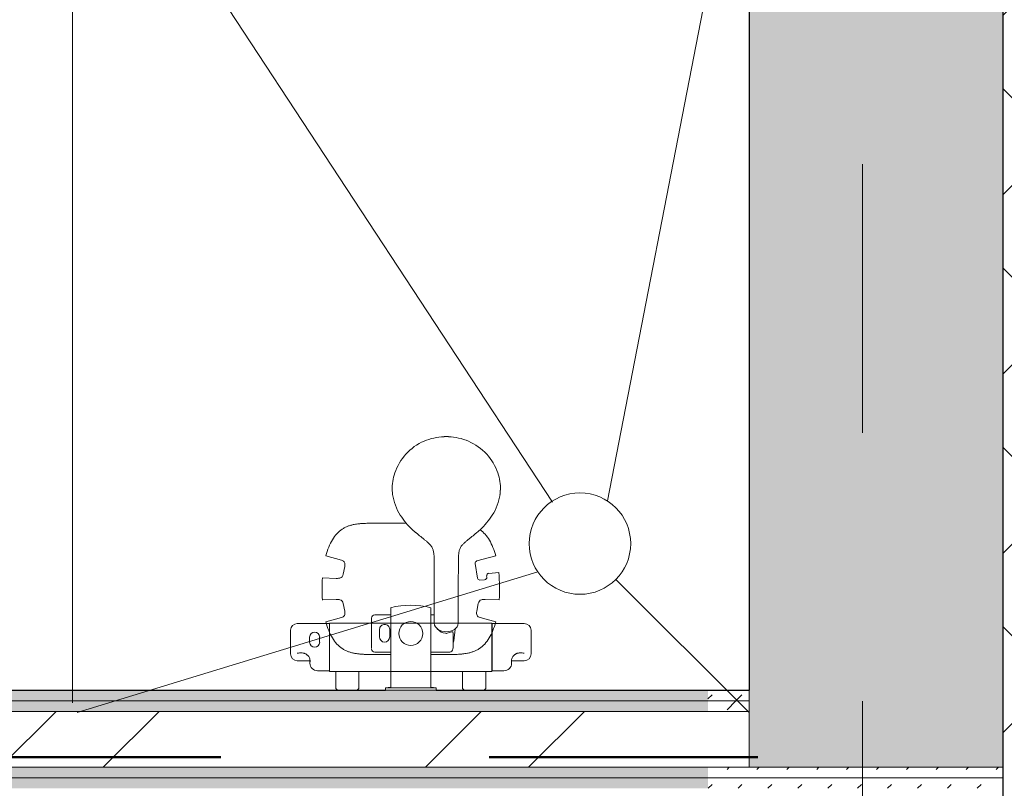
# Model space of a CAD drawing. Header units: millimetres. Extents: x -2180 to 91692, y -6418 to 21859.
# Tile 105 of 256: x 29004 to 30168, y 11857 to 12766. Entities that reach past the tile are written whole.
import ezdxf

# ---------------------------------------------------------------- set-up
doc = ezdxf.new("R2010")
doc.units = ezdxf.units.MM
doc.linetypes.add('Dash', pattern=[635, 317.5, -317.5])
doc.linetypes.add('Grid Line 1_2_', pattern=[2222.5, 1270, -317.5, 317.5, -317.5])
for name, color, linetype, lineweight, true_color in [('_ hall', 9, 'Continuous', 9, 0x808080), ('_Tuletõkketsoon', 1, 'Dash', 50, 0xff0000), ('Cut Pattern-1', 7, 'Continuous', 9, 0x787878), ('Cut Pattern-4', 9, 'Continuous', 9, 0x808080), ('Plumbing Fixtures-1', 7, 'Continuous', 9, 0xaaaaaa)]:
    doc.layers.add(name, color=color, linetype=linetype, lineweight=lineweight, true_color=true_color)
for name, color, linetype, lineweight in [('Common Edges', 7, 'Continuous', 9), ('Cut Pattern-3', 7, 'Continuous', 9), ('Grids-1', 7, 'Grid Line 1_2_', 9), ('Room Tags', 7, 'Continuous', 9), ('Walls-1', 7, 'Continuous', 25)]:
    doc.layers.add(name, color=color, linetype=linetype, lineweight=lineweight)
doc.styles.add('Swis721 Cn BT', font='swissc.ttf', dxfattribs={"height": 250})
pattern_1 = [(45, (0, 0), (0, 35.35534), [25, -25])]

# ---------------------------------------------------------------- blocks, each defined once
blk = doc.blocks.new('Dušši segisti - SA-00 - Dušš Oras Nova _ Apollo 530 ECO-696082-1 Korruse  plaan')
at = {"layer": 'Plumbing Fixtures-1'}
for p, q in [((29505.3, 12273.1), (29508, 12273.1)), ((29508, 12273.1), (29510.6, 12273.1)), ((29423.6, 12170.7), (29460.6, 12170.7)), ((29384, 12127), (29365.6, 12132.2)), ((29566.4, 12132.1), (29544.2, 12126.1)), ((29493.8, 12094.5), (29493.6, 12126.4)), ((29522.4, 12126.4), (29522.2, 12094.5)), ((29542.2, 12122.9), (29544.8, 12105.8)), ((29386.2, 12110.4), (29388, 12119.5)), ((29558.3, 12111.4), (29570, 12112.4)), ((29361.4, 12106.2), (29377.9, 12105.5)), ((29547.8, 12103.4), (29553.2, 12103.8)), ((29555.9, 12106.9), (29555.7, 12108.3)), ((29493.8, 12052.3), (29493.8, 12094.5)), ((29522.2, 12094.5), (29522.2, 12052.3)), ((29377.9, 12080.6), (29361.4, 12079.9)), ((29388, 12066.6), (29386.2, 12075.7)), ((29545.7, 12075.7), (29544, 12066.6)), ((29570.5, 12079.9), (29554.1, 12080.6)), ((29426.6, 12062.5), (29442.2, 12062.5)), ((29442.2, 12015.4), (29442.2, 12070.8)), ((29489.8, 12070.8), (29489.8, 12015.4)), ((29493.8, 12062.5), (29489.8, 12062.5)), ((29331.8, 12052.1), (29369.3, 12052.1)), ((29365.6, 12053.9), (29384, 12059.1)), ((29369.8, 12051.6), (29369.8, 11996.6)), ((29370, 11995.8), (29370, 12051.9)), ((29370.7, 12052.6), (29561.3, 12052.6)), ((29419.4, 12024.9), (29419.4, 12055.6)), ((29548, 12059.1), (29566.4, 12053.9)), ((29562, 12051.9), (29562, 11995.8)), ((29562.2, 11996.6), (29562.2, 12051.6)), ((29562.7, 12052.1), (29600.2, 12052.1)), ((29323.8, 12016.1), (29323.8, 12044.1)), ((29429, 12045.3), (29429, 12036.3)), ((29441.1, 12036.3), (29441.1, 12045.3)), ((29509, 12040.6), (29514.7, 12042.3)), ((29516.1, 12040.3), (29516.1, 12024.9)), ((29518.3, 12045.5), (29516.8, 12031.4)), ((29608.2, 12044.1), (29608.2, 12016.1)), ((29346.3, 12030), (29346.3, 12035.9)), ((29358.2, 12035.9), (29358.2, 12030)), ((29442.2, 12018), (29426.6, 12018)), ((29509, 12018), (29489.8, 12018)), ((29346.8, 12008.1), (29331.8, 12008.1)), ((29346.8, 12005.1), (29346.8, 12008.1)), ((29346.8, 12006), (29346.8, 12004.6)), ((29442.2, 12015.4), (29423.6, 12015.4)), ((29442.2, 11976.7), (29442.2, 12015.4)), ((29508.3, 12015.4), (29489.8, 12015.4)), ((29489.8, 12015.4), (29489.8, 11976.7)), ((29600.2, 12008.1), (29585.2, 12008.1)), ((29585.2, 12008.1), (29585.2, 12005.1)), ((29585.2, 12004.6), (29585.2, 12006.5)), ((29369.3, 11996.1), (29355.8, 11996.1)), ((29377.2, 11995.1), (29370.7, 11995.1)), ((29377.2, 11975.2), (29377.2, 11995.1)), ((29404.7, 11995.1), (29377.2, 11995.1)), ((29527.2, 11995.1), (29404.7, 11995.1)), ((29404.7, 11995.1), (29404.7, 11975.2)), ((29527.2, 11975.2), (29527.2, 11995.1)), ((29554.7, 11995.1), (29527.2, 11995.1)), ((29561.3, 11995.1), (29554.7, 11995.1)), ((29554.7, 11995.1), (29554.7, 11975.2)), ((29576.2, 11996.1), (29562.7, 11996.1)), ((29379.2, 11973.2), (29377.2, 11975.2)), ((29402.7, 11973.2), (29379.2, 11973.2)), ((29404.7, 11975.2), (29402.7, 11973.2)), ((29435.9, 11976), (29442.2, 11976.7)), ((29435.9, 11973.1), (29435.9, 11976)), ((29496, 11976), (29435.9, 11976)), ((29496, 11973.1), (29435.9, 11973.1)), ((29489.8, 11976.7), (29496, 11976)), ((29496, 11976), (29496, 11973.1)), ((29529.2, 11973.2), (29527.2, 11975.2)), ((29552.7, 11973.2), (29529.2, 11973.2)), ((29554.7, 11975.2), (29552.7, 11973.2))]:
    blk.add_line(p, q, dxfattribs=at)
blk.add_circle((29466, 12040.3), 14.2, dxfattribs=at)
for centre, radius, start, end in [((29507.6, 12207.8), 65.3, 92.0163, 113.2922), ((29508.3, 12208.1), 65, 66.6076, 87.9895), ((29506.9, 12209.4), 63.6, 113.2948, 137.3638), ((29508.7, 12209.1), 63.9, 42.5781, 66.5606), ((29505.9, 12210.5), 62, 137.4732, 161.4987), ((29510.1, 12210.4), 62.1, 18.5501, 42.5221), ((29502, 12211.6), 58, 161.2973, 181.6488), ((29514.1, 12211.6), 57.9, 358.3453, 18.722), ((29496.8, 12211.7), 52.8, 181.8894, 187.5822), ((29506.3, 12213.8), 62.5, 188.3725, 212.5537), ((29509.7, 12213.8), 62.5, 327.4464, 351.6195), ((29519.2, 12211.7), 52.7, 352.4125, 358.1012), ((29528.8, 12228.5), 89.4, 212.6999, 220.2645), ((29487.1, 12228.5), 89.4, 312.9341, 327.3001), ((29528.8, 12228.5), 89.4, 220.2645, 230.3282), ((29487.1, 12228.5), 89.4, 309.6717, 312.8249), ((29545, 12123.3), 2.85, 105.2044, 188.7727), ((29558.6, 12108.6), 2.85, 94.808, 185.4923), ((29384.4, 12093), 186.6, 355.9706, 5.9655), ((29549.5, 12093), 188.5, 175.9977, 184.0023), ((29547.6, 12106.3), 2.85, 188.7727, 274.2892), ((29553, 12106.7), 2.85, 274.2892, 5.4923), ((29466, 11975.7), 98, 75.9355, 104.0645), ((29331.8, 12044.1), 8, 90, 180), ((29369.3, 12051.6), 0.5, 0, 90), ((29370.7, 12051.9), 0.7, 90, 180), ((29434.9, 12045.1), 5.85, 88.2483, 178.3353), ((29435.2, 12045.1), 5.85, 1.6596, 91.7499), ((29561.3, 12051.9), 0.7, 0, 90), ((29562.7, 12051.6), 0.5, 90, 180), ((29600.2, 12044.1), 8, 360, 90), ((29352.3, 12035.9), 5.95, 0, 180), ((29507.8, 12053.5), 13, 216.5779, 267.7887), ((29507.3, 12051.2), 10.8, 270.012, 278.6469), ((29352.3, 12030), 5.95, 180, 0), ((29435.3, 12036.2), 6.24, 179.3649, 268.0065), ((29434.8, 12036.2), 6.24, 271.9914, 0.6306), ((29510.6, 12032.1), 6.29, 331.6014, 353.9672), ((29331.8, 12016.1), 8, 180, 270), ((29342.3, 11728.6), 288.7, 91.1087, 92.0863), ((29436.4, 12024.8), 16.9, 179.524, 187.7229), ((29424.5, 12022.6), 4.86, 190.34, 220.8289), ((29589.6, 11728.6), 288.7, 87.9137, 88.8913), ((29600.2, 12016.1), 8, 270, 360), ((29332.9, 12008), 14, 358.2082, 3.2433), ((29363, 12006), 16.2, 174.2665, 180), ((29355.8, 12005.1), 9, 180, 270), ((29576.2, 12005.1), 9, 270, 360), ((29599.1, 12008), 14, 176.7567, 186.4358), ((29369.3, 11996.6), 0.5, 270, 0), ((29370.7, 11995.8), 0.7, 180, 270), ((29561.3, 11995.8), 0.7, 270, 0), ((29562.7, 11996.6), 0.5, 180, 270)]:
    blk.add_arc(centre, radius, start, end, dxfattribs=at)
for points, knots in [([(29384.8, 12163.6), (29385.9, 12164.3), (29388.1, 12165.6), (29391.5, 12167.2), (29394.5, 12168.1), (29397.1, 12168.8), (29399.3, 12169.3), (29401.9, 12169.7), (29404.4, 12170), (29406.4, 12170.2), (29408.4, 12170.4), (29411, 12170.5), (29414.1, 12170.6), (29418.3, 12170.7), (29421.5, 12170.7), (29423.6, 12170.7)], [0, 0, 0, 0, 0.1, 0.2, 0.3, 0.35, 0.4, 0.475, 0.55, 0.5875, 0.625, 0.7, 0.775, 0.85, 1, 1, 1, 1]), ([(29489.6, 12144.2), (29489.3, 12144.6), (29488.6, 12145.4), (29487.5, 12146.6), (29486.1, 12147.9), (29484.3, 12149.5), (29482.4, 12151.1), (29479.2, 12153.7), (29475.7, 12156.4), (29472.8, 12158.8), (29471.8, 12159.7)], [165.064013, 165.064013, 165.064013, 165.064013, 166.558947, 168.208595, 170.053039, 172.132941, 175.416941, 177.558777, 184.53558, 188.704645, 188.704645, 188.704645, 188.704645]), ([(29544.2, 12159.7), (29543.1, 12158.8), (29540.3, 12156.4), (29536.8, 12153.7), (29533.6, 12151.1), (29531.6, 12149.5), (29529.8, 12147.9), (29528.5, 12146.6), (29527.3, 12145.4), (29526.7, 12144.6), (29526.3, 12144.2)], [518.570113, 518.570113, 518.570113, 518.570113, 522.739178, 529.715981, 531.857816, 535.141816, 537.221718, 539.066163, 540.715811, 542.210745, 542.210745, 542.210745, 542.210745]), ([(29548, 12163), (29550.1, 12161.5), (29554.1, 12157.9), (29560.8, 12148.5), (29564.5, 12139.2), (29566.4, 12132.1)], [0, 0, 0, 0, 0.25, 0.5, 1, 1, 1, 1]), ([(29493.6, 12126.4), (29493.6, 12127.8), (29493.6, 12129.6), (29493.5, 12131.9), (29493.4, 12133.5), (29493.2, 12135.3), (29492.9, 12137.4), (29492.4, 12139.3), (29491.7, 12141), (29490.8, 12142.7), (29490, 12143.7), (29489.6, 12144.2)], [146.417391, 146.417391, 146.417391, 146.417391, 150.519494, 151.935904, 153.158026, 155.454105, 157.415004, 159.388697, 161.232616, 163.097682, 165.064013, 165.064013, 165.064013, 165.064013]), ([(29526.3, 12144.2), (29525.9, 12143.7), (29525.2, 12142.7), (29524.3, 12141), (29523.6, 12139.3), (29523.1, 12137.4), (29522.7, 12135.3), (29522.6, 12133.5), (29522.5, 12131.9), (29522.4, 12129.6), (29522.4, 12127.8), (29522.4, 12126.4)], [542.210745, 542.210745, 542.210745, 542.210745, 544.177076, 546.042141, 547.886061, 549.859754, 551.820653, 554.116731, 555.338855, 556.755269, 560.857367, 560.857367, 560.857367, 560.857367]), ([(29388, 12119.5), (29388.3, 12121.1), (29388.2, 12123.8), (29386.4, 12126.1), (29384.6, 12126.8), (29384, 12127)], [0, 0, 0, 0, 0.4, 0.8, 1, 1, 1, 1]), ([(29508, 12042.3), (29504.4, 12042.3), (29497.9, 12043.8), (29493.8, 12049.5), (29493.8, 12052.3)], [692.926597, 692.926597, 692.926597, 692.926597, 696.472786, 700.006401, 700.006401, 700.006401, 700.006401]), ([(29522.1, 12052.3), (29522.1, 12049.5), (29518.1, 12043.8), (29511.6, 12042.3), (29508, 12042.3)], [685.846793, 685.846793, 685.846793, 685.846793, 689.380408, 692.926597, 692.926597, 692.926597, 692.926597]), ([(29514.7, 12042.3), (29515.1, 12042.3), (29515.3, 12042.3), (29515.7, 12042.1), (29515.8, 12041.9), (29516.1, 12041.3), (29516.1, 12040.8), (29516.1, 12040.3)], [19.300344, 19.300344, 19.300344, 19.300344, 20.871705, 20.871705, 22.415609, 22.415609, 25.407642, 25.407642, 25.407642, 25.407642]), ([(29346.8, 12008.8), (29346.8, 12009.4), (29346.7, 12009.9), (29346.4, 12011), (29346.1, 12011.6), (29345.6, 12012.6), (29345.2, 12013.1), (29344.7, 12013.8), (29344.5, 12014), (29344.1, 12014.4), (29343.8, 12014.6), (29343.4, 12015), (29343.1, 12015.2), (29342.6, 12015.5), (29342.4, 12015.7), (29341.8, 12016), (29341.6, 12016.2), (29341, 12016.4), (29340.7, 12016.6), (29340.1, 12016.8), (29339.8, 12016.9), (29339.2, 12017), (29338.9, 12017.1), (29338, 12017.2), (29337.4, 12017.3), (29336.7, 12017.2)], [-0.05473303, -0.05473303, -0.05473303, -0.05473303, -0.05295993, -0.05295993, -0.05118683, -0.05118683, -0.04941373, -0.04941373, -0.04852718, -0.04852718, -0.04764062, -0.04764062, -0.04675407, -0.04675407, -0.04586752, -0.04586752, -0.04498097, -0.04498097, -0.04409442, -0.04409442, -0.04320787, -0.04320787, -0.04232132, -0.04232132, -0.04054822, -0.04054822, -0.04054822, -0.04054822]), ([(29423.6, 12015.4), (29420.8, 12015.4), (29416.6, 12015.4), (29411.7, 12015.5), (29408.9, 12015.7), (29406.9, 12015.8), (29404.9, 12016), (29402.9, 12016.3), (29400.9, 12016.5), (29399, 12016.9), (29397.1, 12017.3), (29394.5, 12018), (29391.5, 12018.9), (29388.1, 12020.5), (29385.9, 12021.8), (29384.8, 12022.4)], [0, 0, 0, 0, 0.2, 0.3, 0.35, 0.4, 0.45, 0.5, 0.55, 0.6, 0.65, 0.7, 0.8, 0.9, 1, 1, 1, 1]), ([(29547.2, 12022.4), (29546.1, 12021.8), (29543.9, 12020.5), (29540.4, 12018.9), (29537.4, 12018), (29534.9, 12017.3), (29532.7, 12016.8), (29530.1, 12016.4), (29527.6, 12016.1), (29525.6, 12015.9), (29523.5, 12015.7), (29521, 12015.6), (29517.8, 12015.5), (29513.6, 12015.4), (29510.5, 12015.4), (29508.3, 12015.4)], [0, 0, 0, 0, 0.1, 0.2, 0.3, 0.35, 0.4, 0.475, 0.55, 0.5875, 0.625, 0.7, 0.775, 0.85, 1, 1, 1, 1]), ([(29585.1, 12008.8), (29585.2, 12009.4), (29585.3, 12009.9), (29585.6, 12011), (29585.8, 12011.6), (29586.4, 12012.6), (29586.7, 12013.1), (29587.3, 12013.8), (29587.5, 12014), (29587.9, 12014.4), (29588.1, 12014.6), (29588.6, 12015), (29588.8, 12015.2), (29589.3, 12015.5), (29589.6, 12015.7), (29590.1, 12016), (29590.4, 12016.2), (29591, 12016.4), (29591.2, 12016.6), (29591.8, 12016.8), (29592.1, 12016.9), (29592.7, 12017), (29593.1, 12017.1), (29594, 12017.2), (29594.6, 12017.3), (29595.2, 12017.2)], [-0.05473303, -0.05473303, -0.05473303, -0.05473303, -0.05295993, -0.05295993, -0.05118683, -0.05118683, -0.04941373, -0.04941373, -0.04852718, -0.04852718, -0.04764062, -0.04764062, -0.04675407, -0.04675407, -0.04586752, -0.04586752, -0.04498097, -0.04498097, -0.04409442, -0.04409442, -0.04320787, -0.04320787, -0.04232132, -0.04232132, -0.04054822, -0.04054822, -0.04054822, -0.04054822])]:
    blk.add_open_spline(points, degree=3, knots=knots, dxfattribs=at)
for points in [[(29365.6, 12132.2), (29366.5, 12135.8), (29368.8, 12142.6), (29373.1, 12151.4), (29378.4, 12158.6), (29382.6, 12162.1), (29384.8, 12163.6)], [(29377.9, 12105.5), (29379.8, 12105.4), (29382.5, 12105.7), (29385.1, 12107.2), (29386, 12109.1), (29386.2, 12110.4)], [(29386.2, 12075.7), (29386, 12077), (29385.1, 12078.9), (29382.5, 12080.4), (29379.8, 12080.7), (29377.9, 12080.6)], [(29554.1, 12080.6), (29552.2, 12080.7), (29549.4, 12080.4), (29546.9, 12078.9), (29546, 12077), (29545.7, 12075.7)], [(29384, 12059.1), (29385.7, 12059.6), (29388.1, 12061.3), (29388.3, 12064.6), (29388, 12066.6)], [(29420.8, 12061.1), (29422.2, 12062.5), (29424.7, 12062.5), (29426.6, 12062.5)], [(29544, 12066.6), (29543.6, 12064.6), (29543.9, 12061.3), (29546.3, 12059.6), (29548, 12059.1)], [(29384.8, 12022.4), (29382.6, 12024), (29378.4, 12027.5), (29373.1, 12034.7), (29368.8, 12043.5), (29366.5, 12050.3), (29365.6, 12053.9)], [(29419.4, 12055.6), (29419.4, 12057.5), (29419.7, 12059.8), (29420.8, 12061.1)], [(29566.4, 12053.9), (29565.4, 12050.3), (29563.2, 12043.5), (29558.8, 12034.7), (29553.5, 12027.5), (29549.4, 12024), (29547.2, 12022.4)], [(29426.6, 12018), (29424.7, 12018), (29422.2, 12018.1), (29420.8, 12019.5)], [(29514.7, 12019.5), (29513.4, 12018.1), (29510.8, 12018), (29509, 12018)], [(29516.1, 12024.9), (29516.1, 12023), (29515.9, 12020.7), (29514.7, 12019.5)]]:
    blk.add_open_spline(points, degree=3, dxfattribs=at)

msp = doc.modelspace()

# ---------------------------------------------------------------- hatches: boundary and pattern name
at = {"layer": 'Cut Pattern-1'}
msp.add_hatch(color=256, dxfattribs=at).paths.add_polyline_path([(29873.1, 11882.1), (30166, 11882.1), (30166, 18111.9), (29866, 18111.9), (29866, 11882.1)], flags=0)
h = msp.add_hatch(dxfattribs=at)
h.set_pattern_fill('FP_3', color=256, style=0, pattern_type=2)
h.set_pattern_definition([(45, (0, 0), (-251.447, 251.447), []), (45, (0, 381), (-251.447, 251.447), [])])
h.paths.add_polyline_path([(29817.4, 11882.1), (29817.4, 11948.1), (27666.3, 11948.1), (27666.3, 11882.1), (29641.8, 11882.1)], flags=0)
h.paths.add_polyline_path([(24046.8, 11882.1), (26666.3, 11882.1), (26666.3, 11948.1), (21513.7, 11948.1), (21513.7, 11882.1), (23736, 11882.1)], flags=0)
h.paths.add_polyline_path([(19695.1, 11882.1), (20513.7, 11882.1), (20513.7, 11948.1), (18261.7, 11948.1), (18261.7, 11882.1), (19384.3, 11882.1)], flags=0)
at = {"layer": 'Cut Pattern-3'}
h = msp.add_hatch(dxfattribs=at)
h.set_pattern_fill('FP_1', color=256, style=0, pattern_type=2)
h.set_pattern_definition(pattern_1)
h.paths.add_polyline_path([(29817.4, 11960.6), (29817.4, 11973.1), (28193.3, 11973.1), (28193.3, 11960.6), (29641.8, 11960.6)], flags=0)
h.paths.add_polyline_path([(28087.7, 11960.6), (28102.3, 11960.6), (28102.3, 11973.1), (27666.3, 11973.1), (27666.3, 11960.6)], flags=0)
h.paths.add_polyline_path([(24951.5, 11960.6), (26018.8, 11960.6), (26018.8, 11973.1), (24582.7, 11973.1), (24582.7, 11960.6)], flags=0)
h.paths.add_polyline_path([(26666.3, 11960.6), (26666.3, 11973.1), (26109.8, 11973.1), (26109.8, 11960.6), (26222.7, 11960.6)], flags=0)
h.paths.add_polyline_path([(24518.2, 11960.6), (24518.2, 11973.1), (24097.7, 11973.1), (24097.7, 11960.6), (24357.6, 11960.6)], flags=0)
h.paths.add_polyline_path([(23508.2, 11960.6), (23928.7, 11960.6), (23928.7, 11973.1), (23508.2, 11973.1)], flags=0)
h.paths.add_polyline_path([(23225.5, 11960.6), (23443.7, 11960.6), (23443.7, 11973.1), (22075.8, 11973.1), (22075.8, 11960.6), (23114.3, 11960.6)], flags=0)
h.paths.add_polyline_path([(21871, 11960.6), (21984.8, 11960.6), (21984.8, 11973.1), (21513.7, 11973.1), (21513.7, 11960.6)], flags=0)
h.paths.add_polyline_path([(20513.7, 11960.6), (20513.7, 11973.1), (20040.8, 11973.1), (20040.8, 11960.6)], flags=0)
h.paths.add_polyline_path([(18607.2, 11960.6), (19949.8, 11960.6), (19949.8, 11973.1), (18261.7, 11973.1), (18261.7, 11960.6), (18451.8, 11960.6)], flags=0)
h = msp.add_hatch(dxfattribs=at)
h.set_pattern_fill('FP_1', color=256, style=0, pattern_type=2)
h.set_pattern_definition(pattern_1)
h.paths.add_polyline_path([(29866, 11960.6), (29866, 11973.1), (29817.4, 11973.1), (29817.4, 11960.6)], flags=0)
h = msp.add_hatch(dxfattribs=at)
h.set_pattern_fill('FP_1', color=256, style=0, pattern_type=2)
h.set_pattern_definition(pattern_1)
h.paths.add_polyline_path([(29817.4, 11948.1), (29817.4, 11960.6), (28180.8, 11960.6), (28180.8, 11948.1), (29641.8, 11948.1)], flags=0)
h.paths.add_polyline_path([(28087.7, 11948.1), (28114.8, 11948.1), (28114.8, 11960.6), (27666.3, 11960.6), (27666.3, 11948.1)], flags=0)
h.paths.add_polyline_path([(22492.6, 11948.1), (23443.7, 11948.1), (23443.7, 11960.6), (22063.3, 11960.6), (22063.3, 11948.1), (22337.2, 11948.1)], flags=0)
h.paths.add_polyline_path([(21997.3, 11948.1), (21997.3, 11960.6), (21513.7, 11960.6), (21513.7, 11948.1), (21871, 11948.1)], flags=0)
h.paths.add_polyline_path([(23508.2, 11948.1), (23928.7, 11948.1), (23928.7, 11960.6), (23508.2, 11960.6)], flags=0)
h.paths.add_polyline_path([(26666.3, 11948.1), (26666.3, 11960.6), (26097.3, 11960.6), (26097.3, 11948.1), (26222.7, 11948.1)], flags=0)
h.paths.add_polyline_path([(24097.7, 11948.1), (24518.2, 11948.1), (24518.2, 11960.6), (24097.7, 11960.6), (24097.7, 11948.4)], flags=0)
h.paths.add_polyline_path([(24582.7, 11948.1), (26031.3, 11948.1), (26031.3, 11960.6), (24582.7, 11960.6)], flags=0)
h.paths.add_polyline_path([(19384.3, 11948.1), (19962.3, 11948.1), (19962.3, 11960.6), (18261.7, 11960.6), (18261.7, 11948.1), (18762.6, 11948.1)], flags=0)
h.paths.add_polyline_path([(20028.3, 11948.1), (20513.7, 11948.1), (20513.7, 11960.6), (20028.3, 11960.6)], flags=0)
h = msp.add_hatch(dxfattribs=at)
h.set_pattern_fill('FP_1', color=256, style=0, pattern_type=2)
h.set_pattern_definition(pattern_1)
h.paths.add_polyline_path([(29817.4, 11948.1), (29866, 11948.1), (29866, 11960.6), (29817.4, 11960.6), (29817.4, 11958.8)], flags=0)
h = msp.add_hatch(dxfattribs=at)
h.set_pattern_fill('FP_1', color=256, style=0, pattern_type=2)
h.set_pattern_definition(pattern_1)
h.paths.add_polyline_path([(27666.3, 11869.6), (29817.4, 11869.6), (29817.4, 11882.1), (27666.3, 11882.1)], flags=0)
h.paths.add_polyline_path([(23466.2, 11869.6), (26666.3, 11869.6), (26666.3, 11882.1), (21513.7, 11882.1), (21513.7, 11869.6), (23453.7, 11869.6)], flags=0)
h.paths.add_polyline_path([(20513.7, 11869.6), (20513.7, 11882.1), (18261.7, 11882.1), (18261.7, 11869.6), (20028.3, 11869.6)], flags=0)
h = msp.add_hatch(dxfattribs=at)
h.set_pattern_fill('FP_1', color=256, style=0, pattern_type=2)
h.set_pattern_definition(pattern_1)
h.paths.add_polyline_path([(29817.4, 11869.6), (30166, 11869.6), (30166, 11882.1), (29817.4, 11882.1), (29817.4, 11871.6)], flags=0)
h = msp.add_hatch(dxfattribs=at)
h.set_pattern_fill('FP_1', color=256, style=0, pattern_type=2)
h.set_pattern_definition(pattern_1)
h.paths.add_polyline_path([(27666.3, 11857.1), (29817.4, 11857.1), (29817.4, 11869.6), (27666.3, 11869.6)], flags=0)
h.paths.add_polyline_path([(23965.7, 11857.1), (26666.3, 11857.1), (26666.3, 11869.6), (21513.7, 11869.6), (21513.7, 11857.1), (23953.7, 11857.1)], flags=0)
h.paths.add_polyline_path([(20513.7, 11857.1), (20513.7, 11869.6), (18261.7, 11869.6), (18261.7, 11857.1), (20028.3, 11857.1)], flags=0)
h = msp.add_hatch(dxfattribs=at)
h.set_pattern_fill('FP_1', color=256, style=0, pattern_type=2)
h.set_pattern_definition(pattern_1)
h.paths.add_polyline_path([(29817.4, 11857.1), (30166, 11857.1), (30166, 11869.6), (29817.4, 11869.6)], flags=0)
at = {"layer": 'Cut Pattern-4'}
h = msp.add_hatch(dxfattribs=at)
h.set_pattern_fill('FP_2', color=256, style=0, pattern_type=2)
h.set_pattern_definition([(45, (0, 0), (-106.066, 106.066), []), (135, (0, 0), (-106.066, -106.066), [])])
h.paths.add_polyline_path([(30367, 11777.1), (30416, 11778.1), (30416, 18111.9), (30166, 18111.9), (30166, 11778.1), (30367, 11778.1)], flags=0)

# ---------------------------------------------------------------- linework, layer by layer
at = {"layer": '_ hall'}
for p, q in [((29066, 13052.1), (29066, 11958.2)), ((29071.5, 13052.1), (29633.7, 12195.7)), ((29698.5, 12197), (29866, 13058.6)), ((29616.2, 12113.1), (29071.5, 11946.6)), ((29708.4, 12104.2), (29866, 11946.6))]:
    msp.add_line(p, q, dxfattribs=at)
msp.add_circle((29666, 12146.6), 60, dxfattribs=at)
at = {"layer": '_Tuletõkketsoon'}
msp.add_line((6063.8, 11894.1), (30291.5, 11894.1), dxfattribs=at)
at = {"layer": 'Common Edges'}
for p, q in [((29866, 11882.1), (29866, 11973.1)), ((29866, 11960.6), (28193.3, 11960.6)), ((29866, 11948.1), (28180.8, 11948.1)), ((30166, 11882.1), (27666.3, 11882.1)), ((30166, 11869.6), (27666.3, 11869.6))]:
    msp.add_line(p, q, dxfattribs=at)
at = {"layer": 'Grids-1'}
msp.add_line((30000, 18627.8), (30000, 1154.9), dxfattribs=at)
at = {"layer": 'Walls-1'}
for p, q in [((30166, 18111.9), (30166, 11778.1)), ((29866, 13052.1), (29866, 11973.1)), ((28205.8, 11973.1), (29435.9, 11973.1)), ((29496, 11973.1), (29866, 11973.1))]:
    msp.add_line(p, q, dxfattribs=at)

# ---------------------------------------------------------------- block references
at = {"layer": 'Plumbing Fixtures-1'}
msp.add_blockref('Dušši segisti - SA-00 - Dušš Oras Nova _ Apollo 530 ECO-696082-1 Korruse  plaan', (0, 0), dxfattribs=at)

# ---------------------------------------------------------------- texts
at = {"layer": 'Room Tags', "insert": (28128.8, 12541.4), "char_height": 250, "width": 1050.211, "attachment_point": 1, "style": 'Swis721 Cn BT'}
msp.add_mtext('1.8 m²', dxfattribs=at)

doc.saveas('drawing.dxf')
